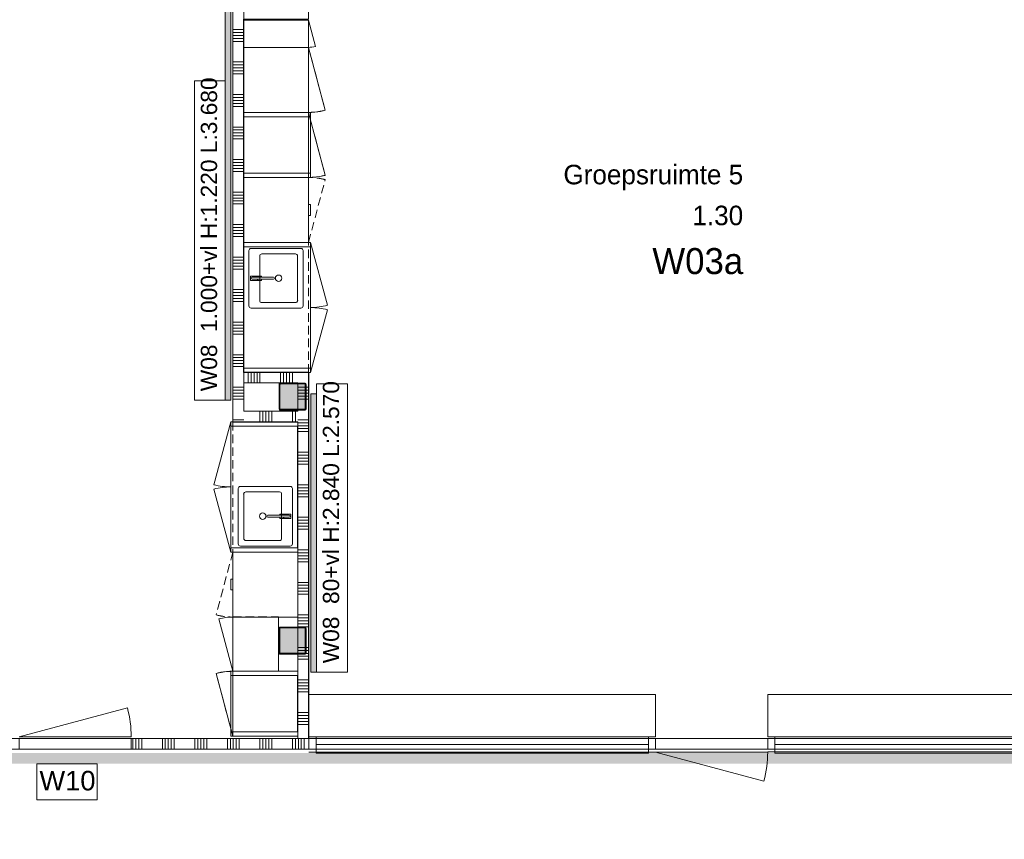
# Model space of a CAD drawing. Header units: millimetres. Extents: x -850 to 154668, y -25041 to 71030.
# Tile 117 of 211: x 6183 to 15268, y 58830 to 66390. Entities that reach past the tile are written whole.
import ezdxf
from ezdxf.enums import TextEntityAlignment as Align

# ---------------------------------------------------------------- set-up
doc = ezdxf.new("R2010")
doc.units = ezdxf.units.MM
doc.header["$MEASUREMENT"] = 0
doc.linetypes.add('B0702', pattern=[117.37, 78.119999, -39.250001])
for name, color, linetype in [('42 Binnenwandafw', 7, 'Continuous'), ('42 Binnenwandafw Doorsnede-arcering', 7, 'Continuous'), ('72 VI kastenwanden', 7, 'Continuous'), ('Info Wandafwerking aanduiding', 7, 'Continuous'), ('New_22 NC Binnenwanden', 7, 'Continuous'), ('New_22 NC Binnenwanden Deuren', 7, 'Continuous'), ('New_22 NC Binnenwanden Doorsnede-arcering', 7, 'Continuous'), ('New_22 NC Binnenwanden Laagscheidingslijnen', 7, 'Continuous'), ('New_22 NC Binnenwanden Ramen', 7, 'Continuous'), ('New_72 VI kastenwanden', 7, 'Continuous'), ('New_Info Wandafwerking aanduiding', 7, 'Continuous'), ('New_Info Wandafwerking aanduiding Doorsnede-arcering', 7, 'Continuous'), ('New_Z Ruimtefuncties', 7, 'Continuous'), ('New_Z Ruimtefuncties Zone omranding', 7, 'Continuous'), ('New_Z Ruimtefuncties Zone tekst', 7, 'Continuous'), ('S-COLS-____-OTLN.RVT S', 7, 'Continuous'), ('S-COLS-____-OTLN.RVT S 2D arcering', 7, 'Continuous')]:
    doc.layers.add(name, color=color, linetype=linetype)
doc.styles.add('GENERATED_STYLE_1', font='txt')
doc.styles.add('GENERATED_STYLE_2', font='txt')

# ---------------------------------------------------------------- blocks, each defined once
blk = doc.blocks.new('*X97')
at = {"layer": 'New_22 NC Binnenwanden Doorsnede-arcering', "color": 254, "linetype": 'Continuous', "lineweight": 0, "true_color": 0xe9ebeb}
for p, q in [((8850, 63000), (8825, 63000)), ((8850, 62972.6), (8825, 62972.6)), ((8850, 62945.1), (8825, 62945.1)), ((8850, 62917.7), (8825, 62917.7)), ((8850, 62890.3), (8825, 62890.3)), ((8850, 62700), (8750, 62700)), ((8850, 62672.6), (8750, 62672.6)), ((8850, 62645.1), (8750, 62645.1)), ((8850, 62617.7), (8750, 62617.7)), ((8850, 62590.3), (8750, 62590.3)), ((8850, 62400), (8750, 62400)), ((8850, 62372.6), (8750, 62372.6)), ((8850, 62345.1), (8750, 62345.1)), ((8850, 62317.7), (8750, 62317.7)), ((8850, 62290.3), (8750, 62290.3)), ((8850, 62100), (8750, 62100)), ((8850, 62072.6), (8750, 62072.6)), ((8850, 62045.1), (8750, 62045.1)), ((8850, 62017.7), (8750, 62017.7)), ((8850, 61990.3), (8750, 61990.3)), ((8850, 61800), (8750, 61800)), ((8850, 61772.6), (8750, 61772.6)), ((8850, 61745.1), (8750, 61745.1)), ((8850, 61717.7), (8750, 61717.7)), ((8850, 61690.3), (8750, 61690.3)), ((8850, 61500), (8750, 61500)), ((8850, 61472.6), (8750, 61472.6)), ((8850, 61445.1), (8750, 61445.1)), ((8850, 61417.7), (8750, 61417.7)), ((8850, 61390.3), (8750, 61390.3)), ((8850, 61200), (8750, 61200)), ((8850, 61172.6), (8750, 61172.6)), ((8850, 61145.1), (8750, 61145.1)), ((8850, 61117.7), (8750, 61117.7)), ((8850, 61090.3), (8750, 61090.3)), ((8850, 60900), (8750, 60900)), ((8850, 60872.6), (8750, 60872.6)), ((8850, 60845.1), (8750, 60845.1)), ((8850, 60817.7), (8750, 60817.7)), ((8850, 60790.3), (8750, 60790.3)), ((8850, 60600), (8825, 60600)), ((8850, 60517.7), (8750, 60517.7)), ((8850, 60545.1), (8822.6, 60545.1)), ((8850, 60572.6), (8825, 60572.6)), ((8850, 60490.3), (8750, 60490.3)), ((8850, 60300), (8750, 60300)), ((8850, 60272.6), (8750, 60272.6)), ((8850, 60245.1), (8750, 60245.1)), ((8850, 60217.7), (8750, 60217.7)), ((8850, 60190.3), (8750, 60190.3)), ((8850, 60000), (8750, 60000)), ((8850, 59972.6), (8750, 59972.6)), ((8850, 59945.1), (8750, 59945.1)), ((8850, 59917.7), (8750, 59917.7)), ((8850, 59890.3), (8750, 59890.3))]:
    blk.add_line(p, q, dxfattribs=at)
blk = doc.blocks.new('*X98')
at = {"layer": 'New_22 NC Binnenwanden Doorsnede-arcering', "color": 254, "linetype": 'Continuous', "lineweight": 0, "true_color": 0xe9ebeb}
for p, q in [((8817, 63000), (8750, 63000)), ((8817, 62972.6), (8750, 62972.6)), ((8817, 62945.1), (8750, 62945.1)), ((8817, 62917.7), (8750, 62917.7)), ((8817, 62890.3), (8750, 62890.3))]:
    blk.add_line(p, q, dxfattribs=at)
blk = doc.blocks.new('*X99')
at = {"layer": 'New_22 NC Binnenwanden Doorsnede-arcering', "color": 254, "linetype": 'Continuous', "lineweight": 0, "true_color": 0xe9ebeb}
for p, q in [((8817, 60600), (8750, 60600)), ((8817, 60572.6), (8750, 60572.6)), ((8814.1, 60545.1), (8750, 60545.1))]:
    blk.add_line(p, q, dxfattribs=at)
blk = doc.blocks.new('Wall_19_2', base_point=(8750, 63040))
at = {"layer": 'New_22 NC Binnenwanden', "color": 8, "linetype": 'Continuous', "lineweight": 0, "true_color": 0x778488, "flags": 128}
for points in [[(8850, 63140), (8750, 63140)], [(8850, 59760.2), (8850, 63140)], [(8750, 63040), (8750, 63035)], [(8750, 63027), (8750, 62793)], [(8750, 62785), (8750, 62780)], [(8750, 62680), (8750, 60785)], [(8750, 60777), (8750, 60543)], [(8750, 60535), (8750, 59760.2)], [(8750, 59660.1), (8850, 59660.1)]]:
    blk.add_lwpolyline(points, dxfattribs=at)
at = {"layer": 'New_22 NC Binnenwanden Laagscheidingslijnen', "color": 8, "linetype": 'Continuous', "lineweight": 0, "true_color": 0x778488}
blk.add_line((8750, 59760.2), (8850, 59760.2), dxfattribs=at)
at = {"layer": 'New_22 NC Binnenwanden', "color": 8, "lineweight": 0, "true_color": 0x778488}
for name in ['*X97', '*X98', '*X99']:
    blk.add_blockref(name, (0, 0), dxfattribs=at)
blk = doc.blocks.new('Kast basis 1D 22_7')
at = {"layer": 'New_72 VI kastenwanden', "color": 1, "linetype": 'Continuous', "lineweight": 0}
for p, q in [((0, 420), (498.5, 420)), ((0, 0), (0, 420)), ((498.5, 0), (498.5, 420)), ((0, 0), (498.5, 0)), ((0, 0), (481.5, -129))]:
    blk.add_line(p, q, dxfattribs=at)
blk.add_arc((0, 0), 498.5, 345, 0, dxfattribs=at)
blk = doc.blocks.new('Kast basis 1D 22_8')
at = {"layer": 'New_72 VI kastenwanden', "color": 1, "linetype": 'Continuous', "lineweight": 0}
for p, q in [((0, 600), (250, 600)), ((0, 0), (0, 600)), ((250, 0), (250, 600)), ((0, 0), (250, 0)), ((0, 0), (241.5, -64.7))]:
    blk.add_line(p, q, dxfattribs=at)
blk.add_arc((0, 0), 250, 345, 0, dxfattribs=at)
blk = doc.blocks.new('Kast basis 2D 22_2')
at = {"layer": 'New_72 VI kastenwanden', "color": 1, "linetype": 'Continuous', "lineweight": 0}
for p, q in [((0, 620), (1200, 620)), ((0, 0), (0, 620)), ((595, 550), (595, 90)), ((1125, 570), (615, 570)), ((890, 554), (850, 554)), ((850, 554), (850, 489)), ((890, 489), (890, 554)), ((1145, 90), (1145, 550)), ((1200, 0), (1200, 620)), ((1075, 470), (665, 470)), ((850, 489), (861, 489)), ((861, 488), (850.3, 488)), ((850.3, 488), (850.3, 453)), ((861, 540), (861, 342.1)), ((861, 489), (861, 540)), ((861, 453), (861, 488)), ((879, 342.2), (879, 540)), ((879, 540), (879, 489)), ((879, 489), (890, 489)), ((889.7, 488), (879, 488)), ((879, 488), (879, 453)), ((889.7, 453), (889.7, 488)), ((645, 450), (645, 140)), ((850.3, 453), (861, 453)), ((879, 453), (889.7, 453)), ((1095, 140), (1095, 450)), ((665, 120), (1075, 120)), ((0, 0), (1200, 0)), ((0, 0), (579.6, -155.3)), ((615, 70), (1125, 70)), ((1200, 0), (620.4, -155.3))]:
    blk.add_line(p, q, dxfattribs=at)
blk.add_circle((870, 295), 30, dxfattribs=at)
for centre, radius, start, end in [((615, 550), 20, 90, 180), ((870, 540), 9, 0, 180), ((870, 540), 9, 0, 180), ((1125, 550), 20, 0, 90), ((665, 450), 20, 90, 180), ((1075, 450), 20, 0, 90), ((870, 342.1), 9, 180.14724, 0.14724), ((665, 140), 20, 180, 270), ((1075, 140), 20, 270, 0), ((0, 0), 600, 345, 0), ((615, 90), 20, 180, 270), ((1200, 0), 600, 180, 195), ((1125, 90), 20, 270, 0)]:
    blk.add_arc(centre, radius, start, end, dxfattribs=at)
blk.add_point((665, 120), dxfattribs=at)
blk = doc.blocks.new('Kast basis 1D 22_5')
at = {"layer": 'New_72 VI kastenwanden', "color": 1, "linetype": 'Continuous', "lineweight": 0}
for p, q in [((0, 600), (600, 600)), ((0, 0), (0, 600)), ((600, 0), (600, 600)), ((0, 0), (600, 0)), ((0, 0), (579.6, -155.3))]:
    blk.add_line(p, q, dxfattribs=at)
blk.add_arc((0, 0), 600, 345, 0, dxfattribs=at)
blk = doc.blocks.new('*X680')
at = {"layer": 'New_22 NC Binnenwanden Doorsnede-arcering', "color": 254, "linetype": 'Continuous', "lineweight": 0, "true_color": 0xe9ebeb}
for p, q in [((8400, 62780), (8400, 62768.3)), ((8427.4, 62780), (8427.4, 62768.3)), ((8454.9, 62780), (8454.9, 62768.3)), ((8482.3, 62780), (8482.3, 62768.3)), ((8509.7, 62780), (8509.7, 62768.3)), ((8700, 62780), (8700, 62768.3)), ((8727.4, 62780), (8727.4, 62768.3)), ((8400, 62768.3), (8400, 62680)), ((8427.4, 62768.3), (8427.4, 62680)), ((8454.9, 62768.3), (8454.9, 62680)), ((8482.3, 62768.3), (8482.3, 62680)), ((8509.7, 62768.3), (8509.7, 62680)), ((8700, 62768.3), (8700, 62680)), ((8727.4, 62768.3), (8727.4, 62680))]:
    blk.add_line(p, q, dxfattribs=at)
blk = doc.blocks.new('Wall_105_2', base_point=(8750, 62780))
at = {"layer": 'New_22 NC Binnenwanden', "color": 8, "linetype": 'Continuous', "lineweight": 0, "true_color": 0x778488, "flags": 128}
for points in [[(8750, 62780), (8250, 62780)], [(8250, 62680), (8750, 62680)]]:
    blk.add_lwpolyline(points, dxfattribs=at)
at = {"layer": 'New_22 NC Binnenwanden', "color": 8, "lineweight": 0, "true_color": 0x778488}
blk.add_blockref('*X680', (0, 0), dxfattribs=at)
blk = doc.blocks.new('*X682')
at = {"layer": 'New_22 NC Binnenwanden Doorsnede-arcering', "color": 254, "linetype": 'Continuous', "lineweight": 0, "true_color": 0xe9ebeb}
for p, q in [((8290.3, 63124.9), (8290.3, 63140)), ((8290.3, 63040), (8290.3, 63124.9)), ((8317.7, 63124.9), (8317.7, 63140)), ((8317.7, 63040), (8317.7, 63124.9)), ((8345.1, 63124.9), (8345.1, 63140)), ((8345.1, 63040), (8345.1, 63124.9)), ((8372.6, 63124.9), (8372.6, 63140)), ((8372.6, 63040), (8372.6, 63124.9)), ((8400, 63124.9), (8400, 63140)), ((8400, 63040), (8400, 63124.9)), ((8590.3, 63124.9), (8590.3, 63140)), ((8590.3, 63040), (8590.3, 63124.9)), ((8617.7, 63124.9), (8617.7, 63140)), ((8617.7, 63040), (8617.7, 63124.9)), ((8645.1, 63124.9), (8645.1, 63140)), ((8645.1, 63040), (8645.1, 63124.9)), ((8672.6, 63124.9), (8672.6, 63140)), ((8672.6, 63040), (8672.6, 63124.9)), ((8700, 63124.9), (8700, 63140)), ((8700, 63040), (8700, 63124.9))]:
    blk.add_line(p, q, dxfattribs=at)
blk = doc.blocks.new('Wall_106_2', base_point=(8150, 63040))
at = {"layer": 'New_22 NC Binnenwanden', "color": 8, "linetype": 'Continuous', "lineweight": 0, "true_color": 0x778488, "flags": 128}
for points in [[(8750, 63140), (8250, 63140)], [(8250, 63140), (8250, 63040)], [(8250, 63040), (8750, 63040)]]:
    blk.add_lwpolyline(points, dxfattribs=at)
at = {"layer": 'New_22 NC Binnenwanden', "color": 8, "lineweight": 0, "true_color": 0x778488}
blk.add_blockref('*X682', (0, 0), dxfattribs=at)
blk = doc.blocks.new('Wall_256_2', base_point=(8150, 66560))
at = {"layer": '42 Binnenwandafw Doorsnede-arcering', "linetype": 'Continuous', "lineweight": 0, "true_color": 0x934451}
blk.add_hatch(color=15, dxfattribs=at).paths.add_polyline_path([(8080, 66560), (8080, 62879.8), (8130, 62879.8), (8130, 66560)])
at = {"layer": '42 Binnenwandafw', "color": 15, "linetype": 'Continuous', "lineweight": 0, "true_color": 0x934451, "flags": 128}
for points in [[(8080, 66560), (8080, 62879.8)], [(8130, 66560), (8080, 66560)], [(8130, 62879.8), (8130, 66560)], [(8080, 62879.8), (8130, 62879.8)]]:
    blk.add_lwpolyline(points, dxfattribs=at)
blk = doc.blocks.new('Wall_257_2', base_point=(8850.7, 60370.2))
at = {"layer": '42 Binnenwandafw Doorsnede-arcering', "linetype": 'Continuous', "lineweight": 0, "true_color": 0x934451}
blk.add_hatch(color=15, dxfattribs=at).paths.add_polyline_path([(8920.7, 60370.2), (8920, 62940), (8870, 62940), (8870.7, 60370.2)])
at = {"layer": '42 Binnenwandafw', "color": 15, "linetype": 'Continuous', "lineweight": 0, "true_color": 0x934451, "flags": 128}
for points in [[(8920, 62940), (8870, 62940)], [(8870, 62940), (8870.7, 60370.2)], [(8920.7, 60370.2), (8920, 62940)], [(8870.7, 60370.2), (8920.7, 60370.2)]]:
    blk.add_lwpolyline(points, dxfattribs=at)
blk = doc.blocks.new('Kast wand 1D 22_5')
at = {"layer": 'New_72 VI kastenwanden', "color": 1, "linetype": 'B0702', "lineweight": 0}
for p, q in [((498.5, 420), (0, 420)), ((0, 420), (0, 0)), ((498.5, 0), (498.5, 420)), ((0, 0), (498.5, 0))]:
    blk.add_line(p, q, dxfattribs=at)
blk = doc.blocks.new('Kast wand 1D 22_6')
at = {"layer": 'New_72 VI kastenwanden', "color": 1, "linetype": 'B0702', "lineweight": 0}
for p, q in [((500, 420), (0, 420)), ((0, 420), (0, 0)), ((500, 0), (500, 420)), ((0, 0), (500, 0))]:
    blk.add_line(p, q, dxfattribs=at)
blk = doc.blocks.new('Kast wand 1D 22_7')
at = {"layer": 'New_72 VI kastenwanden', "color": 1, "linetype": 'B0702', "lineweight": 0}
for p, q in [((250, 600), (0, 600)), ((0, 600), (0, 0)), ((250, 0), (250, 600)), ((0, 0), (250, 0))]:
    blk.add_line(p, q, dxfattribs=at)
blk = doc.blocks.new('Kast wand 2D 22_2')
at = {"layer": 'New_72 VI kastenwanden', "color": 1, "linetype": 'B0702', "lineweight": 0}
for p, q in [((1200, 600), (0, 600)), ((0, 600), (0, 0)), ((1200, 0), (1200, 600)), ((0, 0), (1200, 0))]:
    blk.add_line(p, q, dxfattribs=at)
blk = doc.blocks.new('#72 ladekast 4L')
at = {"layer": 'New_72 VI kastenwanden', "color": 9, "linetype": 'Continuous', "lineweight": 0}
for p, q in [((20, 620), (0, 620)), ((0, 620), (0, 40)), ((580, 620), (20, 620)), ((600, 620), (580, 620)), ((600, 40), (600, 620)), ((0, 40), (0, 20)), ((0, 20), (600, 20)), ((350, 20), (250, 20)), ((250, 20), (250, 0)), ((250, 0), (350, 0)), ((350, 0), (350, 20)), ((600, 20), (600, 40))]:
    blk.add_line(p, q, dxfattribs=at)
blk = doc.blocks.new('Kast wand 1D 22_2')
at = {"layer": 'New_72 VI kastenwanden', "color": 1, "linetype": 'B0702', "lineweight": 0}
for p, q in [((600, 600), (0, 600)), ((0, 600), (0, 0)), ((600, 0), (600, 600)), ((0, 0), (600, 0))]:
    blk.add_line(p, q, dxfattribs=at)
blk = doc.blocks.new('Kast wand 1D 22_3')
at = {"layer": 'New_72 VI kastenwanden', "color": 1, "linetype": 'B0702', "lineweight": 0}
for p, q in [((600, 600), (0, 600)), ((0, 600), (0, 0)), ((600, 0), (600, 600)), ((0, 0), (600, 0)), ((0, 0), (579.6, -155.3))]:
    blk.add_line(p, q, dxfattribs=at)
blk.add_arc((0, 0), 600, 345, 0, dxfattribs=at)
blk = doc.blocks.new('#72 kadervak')
at = {"layer": 'New_72 VI kastenwanden', "color": 7, "linetype": 'Continuous', "lineweight": 0}
for p, q in [((600, 620), (0, 620)), ((0, 620), (0, 0)), ((600, 620), (0, 620)), ((0, 620), (0, 0)), ((40, 620), (0, 620)), ((0, 620), (0, 0)), ((40, 0), (40, 620)), ((560, 620), (40, 620)), ((40, 620), (40, 615)), ((40, 615), (560, 615)), ((600, 620), (560, 620)), ((560, 620), (560, 0)), ((560, 615), (560, 620)), ((600, 0), (600, 620)), ((600, 0), (600, 620)), ((600, 0), (600, 620)), ((0, 0), (600, 0)), ((0, 0), (600, 0)), ((0, 0), (40, 0)), ((560, 0), (600, 0))]:
    blk.add_line(p, q, dxfattribs=at)
blk = doc.blocks.new('#72 pantryvak')
at = {"layer": '72 VI kastenwanden', "color": 1, "linetype": 'Continuous', "lineweight": 0}
for p, q in [((1200, 620), (0, 620)), ((0, 620), (0, 0)), ((40, 620), (0, 620)), ((0, 620), (0, 0)), ((1160, 620), (40, 620)), ((40, 620), (40, 0)), ((40, 0), (40, 620)), ((1160, 620), (40, 620)), ((40, 620), (40, 615)), ((40, 615), (1160, 615)), ((1160, 0), (1160, 620)), ((1160, 615), (1160, 620)), ((1160, 620), (1160, 0)), ((1200, 620), (1160, 620)), ((1200, 0), (1200, 620)), ((1200, 0), (1200, 620)), ((0, 0), (1200, 0)), ((0, 0), (40, 0)), ((40, 0), (1160, 0)), ((1160, 0), (1200, 0))]:
    blk.add_line(p, q, dxfattribs=at)
blk = doc.blocks.new('Column 180[20]_2', base_point=(0.5, 3))
at = {"layer": 'S-COLS-____-OTLN.RVT S 2D arcering', "linetype": 'Continuous', "lineweight": 0, "true_color": 0x778488}
h = blk.add_hatch(color=8, dxfattribs=at)
h.paths.add_polyline_path([(8575.5, 60551), (8576.5, 60546), (8579.3, 60541.8), (8583.5, 60538.9), (8588.5, 60538), (8812.5, 60538), (8817.5, 60538.9), (8821.7, 60541.8), (8824.5, 60546), (8825.5, 60551), (8825.5, 60775), (8824.5, 60779.9), (8821.7, 60784.1), (8817.5, 60787), (8812.5, 60788), (8588.5, 60788), (8583.5, 60787), (8579.3, 60784.1), (8576.5, 60779.9), (8575.5, 60775)])
h.paths.add_polyline_path([(8812.5, 60546), (8588.5, 60546), (8586.6, 60546.3), (8585, 60547.4), (8583.9, 60549), (8583.5, 60551), (8583.5, 60775), (8583.9, 60776.9), (8585, 60778.5), (8586.6, 60779.6), (8588.5, 60780), (8812.5, 60780), (8814.4, 60779.6), (8816.1, 60778.5), (8817.1, 60776.9), (8817.5, 60775), (8817.5, 60551), (8817.1, 60549), (8816.1, 60547.4), (8814.4, 60546.3)], flags=0)
blk.add_hatch(color=8, dxfattribs=at).paths.add_polyline_path([(8812.5, 60780), (8588.5, 60780), (8586.6, 60779.6), (8585, 60778.5), (8583.9, 60776.9), (8583.5, 60775), (8583.5, 60551), (8583.9, 60549), (8585, 60547.4), (8586.6, 60546.3), (8588.5, 60546), (8812.5, 60546), (8814.4, 60546.3), (8816.1, 60547.4), (8817.1, 60549), (8817.5, 60551), (8817.5, 60775), (8817.1, 60776.9), (8816.1, 60778.5), (8814.4, 60779.6)])
at = {"layer": 'S-COLS-____-OTLN.RVT S', "color": 1, "linetype": 'Continuous', "lineweight": 0}
for p, q in [((8576.5, 60779.9), (8575.5, 60775)), ((8579.3, 60784.1), (8576.5, 60779.9)), ((8583.5, 60787), (8579.3, 60784.1)), ((8588.5, 60788), (8583.5, 60787)), ((8583.9, 60776.9), (8585, 60778.5)), ((8585, 60778.5), (8586.6, 60779.6)), ((8586.6, 60779.6), (8588.5, 60780)), ((8812.5, 60788), (8588.5, 60788)), ((8588.5, 60780), (8812.5, 60780)), ((8817.5, 60787), (8812.5, 60788)), ((8812.5, 60780), (8814.4, 60779.6)), ((8814.4, 60779.6), (8816.1, 60778.5)), ((8816.1, 60778.5), (8817.1, 60776.9)), ((8821.7, 60784.1), (8817.5, 60787)), ((8824.5, 60779.9), (8821.7, 60784.1)), ((8825.5, 60775), (8824.5, 60779.9)), ((8575.5, 60775), (8575.5, 60551)), ((8583.5, 60775), (8583.9, 60776.9)), ((8583.5, 60551), (8583.5, 60775)), ((8817.1, 60776.9), (8817.5, 60775)), ((8817.5, 60775), (8817.5, 60551)), ((8825.5, 60551), (8825.5, 60775)), ((8575.5, 60551), (8576.5, 60546)), ((8576.5, 60546), (8579.3, 60541.8)), ((8579.3, 60541.8), (8583.5, 60538.9)), ((8583.9, 60549), (8583.5, 60551)), ((8583.5, 60538.9), (8588.5, 60538)), ((8585, 60547.4), (8583.9, 60549)), ((8586.6, 60546.3), (8585, 60547.4)), ((8588.5, 60546), (8586.6, 60546.3)), ((8812.5, 60546), (8588.5, 60546)), ((8588.5, 60538), (8812.5, 60538)), ((8814.4, 60546.3), (8812.5, 60546)), ((8812.5, 60538), (8817.5, 60538.9)), ((8816.1, 60547.4), (8814.4, 60546.3)), ((8817.1, 60549), (8816.1, 60547.4)), ((8817.5, 60551), (8817.1, 60549)), ((8817.5, 60538.9), (8821.7, 60541.8)), ((8821.7, 60541.8), (8824.5, 60546)), ((8824.5, 60546), (8825.5, 60551))]:
    blk.add_line(p, q, dxfattribs=at)
blk = doc.blocks.new('Column 302[142]_2', base_point=(0.5, 3))
at = {"layer": 'S-COLS-____-OTLN.RVT S 2D arcering', "linetype": 'Continuous', "lineweight": 0, "true_color": 0x778488}
h = blk.add_hatch(color=8, dxfattribs=at)
h.paths.add_polyline_path([(8575.5, 62801), (8576.5, 62796), (8579.3, 62791.8), (8583.5, 62788.9), (8588.5, 62788), (8812.5, 62788), (8817.5, 62788.9), (8821.7, 62791.8), (8824.5, 62796), (8825.5, 62801), (8825.5, 63025), (8824.5, 63029.9), (8821.7, 63034.1), (8817.5, 63037), (8812.5, 63038), (8588.5, 63038), (8583.5, 63037), (8579.3, 63034.1), (8576.5, 63029.9), (8575.5, 63025)])
h.paths.add_polyline_path([(8812.5, 62796), (8588.5, 62796), (8586.6, 62796.3), (8585, 62797.4), (8583.9, 62799), (8583.5, 62801), (8583.5, 63025), (8583.9, 63026.9), (8585, 63028.5), (8586.6, 63029.6), (8588.5, 63030), (8812.5, 63030), (8814.4, 63029.6), (8816.1, 63028.5), (8817.1, 63026.9), (8817.5, 63025), (8817.5, 62801), (8817.1, 62799), (8816.1, 62797.4), (8814.4, 62796.3)], flags=0)
blk.add_hatch(color=8, dxfattribs=at).paths.add_polyline_path([(8812.5, 63030), (8588.5, 63030), (8586.6, 63029.6), (8585, 63028.5), (8583.9, 63026.9), (8583.5, 63025), (8583.5, 62801), (8583.9, 62799), (8585, 62797.4), (8586.6, 62796.3), (8588.5, 62796), (8812.5, 62796), (8814.4, 62796.3), (8816.1, 62797.4), (8817.1, 62799), (8817.5, 62801), (8817.5, 63025), (8817.1, 63026.9), (8816.1, 63028.5), (8814.4, 63029.6)])
at = {"layer": 'S-COLS-____-OTLN.RVT S', "color": 1, "linetype": 'Continuous', "lineweight": 0}
for p, q in [((8576.5, 63029.9), (8575.5, 63025)), ((8575.5, 63025), (8575.5, 62801)), ((8579.3, 63034.1), (8576.5, 63029.9)), ((8583.5, 63037), (8579.3, 63034.1)), ((8588.5, 63038), (8583.5, 63037)), ((8583.5, 63025), (8583.9, 63026.9)), ((8583.5, 62801), (8583.5, 63025)), ((8583.9, 63026.9), (8585, 63028.5)), ((8585, 63028.5), (8586.6, 63029.6)), ((8586.6, 63029.6), (8588.5, 63030)), ((8812.5, 63038), (8588.5, 63038)), ((8588.5, 63030), (8812.5, 63030)), ((8817.5, 63037), (8812.5, 63038)), ((8812.5, 63030), (8814.4, 63029.6)), ((8814.4, 63029.6), (8816.1, 63028.5)), ((8816.1, 63028.5), (8817.1, 63026.9)), ((8817.1, 63026.9), (8817.5, 63025)), ((8821.7, 63034.1), (8817.5, 63037)), ((8817.5, 63025), (8817.5, 62801)), ((8824.5, 63029.9), (8821.7, 63034.1)), ((8825.5, 63025), (8824.5, 63029.9)), ((8825.5, 62801), (8825.5, 63025)), ((8575.5, 62801), (8576.5, 62796)), ((8576.5, 62796), (8579.3, 62791.8)), ((8579.3, 62791.8), (8583.5, 62788.9)), ((8583.9, 62799), (8583.5, 62801)), ((8583.5, 62788.9), (8588.5, 62788)), ((8585, 62797.4), (8583.9, 62799)), ((8586.6, 62796.3), (8585, 62797.4)), ((8588.5, 62796), (8586.6, 62796.3)), ((8812.5, 62796), (8588.5, 62796)), ((8588.5, 62788), (8812.5, 62788)), ((8814.4, 62796.3), (8812.5, 62796)), ((8812.5, 62788), (8817.5, 62788.9)), ((8816.1, 62797.4), (8814.4, 62796.3)), ((8817.1, 62799), (8816.1, 62797.4)), ((8817.5, 62801), (8817.1, 62799)), ((8817.5, 62788.9), (8821.7, 62791.8)), ((8821.7, 62791.8), (8824.5, 62796)), ((8824.5, 62796), (8825.5, 62801))]:
    blk.add_line(p, q, dxfattribs=at)
blk = doc.blocks.new('Kast hoog 1D 22_2')
at = {"layer": 'New_72 VI kastenwanden', "color": 1, "linetype": 'Continuous', "lineweight": 0}
for p, q in [((600, 600), (0, 600)), ((0, 600), (0, 0)), ((600, 0), (600, 600)), ((0, 0), (600, 0)), ((0, 0), (579.6, -155.3))]:
    blk.add_line(p, q, dxfattribs=at)
blk.add_arc((0, 0), 600, 345, 0, dxfattribs=at)
blk = doc.blocks.new('Kast wand 2D 22')
at = {"layer": 'New_72 VI kastenwanden', "color": 1, "linetype": 'B0702', "lineweight": 0}
for p, q in [((1200, 600), (0, 600)), ((0, 600), (0, 0)), ((1200, 0), (1200, 600)), ((0, 0), (1200, 0)), ((0, 0), (579.6, -155.3)), ((1200, 0), (620.4, -155.3))]:
    blk.add_line(p, q, dxfattribs=at)
for centre, start, end in [((0, 0), 345, 0), ((1200, 0), 180, 195)]:
    blk.add_arc(centre, 600, start, end, dxfattribs=at)
blk = doc.blocks.new('#72 pantryvak#2')
at = {"layer": '72 VI kastenwanden', "color": 1, "linetype": 'Continuous', "lineweight": 0}
for p, q in [((1200, 620), (0, 620)), ((0, 620), (0, 0)), ((40, 620), (0, 620)), ((0, 620), (0, 0)), ((1160, 620), (40, 620)), ((40, 620), (40, 0)), ((40, 0), (40, 620)), ((1160, 620), (40, 620)), ((40, 620), (40, 615)), ((40, 615), (1160, 615)), ((1160, 0), (1160, 620)), ((1160, 615), (1160, 620)), ((1160, 620), (1160, 0)), ((1200, 620), (1160, 620)), ((1200, 0), (1200, 620)), ((1200, 0), (1200, 620)), ((0, 0), (1200, 0)), ((0, 0), (40, 0)), ((40, 0), (1160, 0)), ((1160, 0), (1200, 0))]:
    blk.add_line(p, q, dxfattribs=at)
blk = doc.blocks.new('*X2419')
at = {"layer": 'New_22 NC Binnenwanden Doorsnede-arcering', "color": 254, "linetype": 'Continuous', "lineweight": 0, "true_color": 0xe9ebeb}
for p, q in [((8202.7, 66600), (8150, 66600)), ((8250, 66600), (8202.7, 66600)), ((8202.7, 66572.6), (8150, 66572.6)), ((8202.7, 66545.1), (8150, 66545.1)), ((8202.7, 66517.7), (8150, 66517.7)), ((8250, 66572.6), (8202.7, 66572.6)), ((8250, 66545.1), (8202.7, 66545.1)), ((8250, 66517.7), (8202.7, 66517.7)), ((8202.7, 66490.3), (8150, 66490.3)), ((8250, 66490.3), (8202.7, 66490.3)), ((8202.7, 66300), (8150, 66300)), ((8202.7, 66272.6), (8150, 66272.6)), ((8202.7, 66245.1), (8150, 66245.1)), ((8250, 66300), (8202.7, 66300)), ((8250, 66272.6), (8202.7, 66272.6)), ((8250, 66245.1), (8202.7, 66245.1)), ((8202.7, 66217.7), (8150, 66217.7)), ((8202.7, 66190.3), (8150, 66190.3)), ((8250, 66217.7), (8202.7, 66217.7)), ((8250, 66190.3), (8202.7, 66190.3)), ((8202.7, 66000), (8150, 66000)), ((8202.7, 65972.6), (8150, 65972.6)), ((8250, 66000), (8202.7, 66000)), ((8250, 65972.6), (8202.7, 65972.6)), ((8202.7, 65945.1), (8150, 65945.1)), ((8202.7, 65917.7), (8150, 65917.7)), ((8202.7, 65890.3), (8150, 65890.3)), ((8250, 65945.1), (8202.7, 65945.1)), ((8250, 65917.7), (8202.7, 65917.7)), ((8250, 65890.3), (8202.7, 65890.3)), ((8202.7, 65700), (8150, 65700)), ((8250, 65700), (8202.7, 65700)), ((8202.7, 65672.6), (8150, 65672.6)), ((8202.7, 65645.1), (8150, 65645.1)), ((8202.7, 65617.7), (8150, 65617.7)), ((8250, 65672.6), (8202.7, 65672.6)), ((8250, 65645.1), (8202.7, 65645.1)), ((8250, 65617.7), (8202.7, 65617.7)), ((8202.7, 65590.3), (8150, 65590.3)), ((8250, 65590.3), (8202.7, 65590.3)), ((8202.7, 65400), (8150, 65400)), ((8202.7, 65372.6), (8150, 65372.6)), ((8202.7, 65345.1), (8150, 65345.1)), ((8250, 65400), (8202.7, 65400)), ((8250, 65372.6), (8202.7, 65372.6)), ((8250, 65345.1), (8202.7, 65345.1)), ((8202.7, 65317.7), (8150, 65317.7)), ((8202.7, 65290.3), (8150, 65290.3)), ((8250, 65317.7), (8202.7, 65317.7)), ((8250, 65290.3), (8202.7, 65290.3)), ((8202.7, 65100), (8150, 65100)), ((8202.7, 65072.6), (8150, 65072.6)), ((8250, 65100), (8202.7, 65100)), ((8250, 65072.6), (8202.7, 65072.6)), ((8202.7, 65045.1), (8150, 65045.1)), ((8202.7, 65017.7), (8150, 65017.7)), ((8202.7, 64990.3), (8150, 64990.3)), ((8250, 65045.1), (8202.7, 65045.1)), ((8250, 65017.7), (8202.7, 65017.7)), ((8250, 64990.3), (8202.7, 64990.3)), ((8202.7, 64800), (8150, 64800)), ((8250, 64800), (8202.7, 64800)), ((8202.7, 64772.6), (8150, 64772.6)), ((8202.7, 64745.1), (8150, 64745.1)), ((8202.7, 64717.7), (8150, 64717.7)), ((8202.7, 64690.3), (8150, 64690.3)), ((8250, 64772.6), (8202.7, 64772.6)), ((8250, 64745.1), (8202.7, 64745.1)), ((8250, 64717.7), (8202.7, 64717.7)), ((8250, 64690.3), (8202.7, 64690.3)), ((8202.7, 64500), (8150, 64500)), ((8202.7, 64472.6), (8150, 64472.6)), ((8202.7, 64445.1), (8150, 64445.1)), ((8202.7, 64417.7), (8150, 64417.7)), ((8250, 64500), (8202.7, 64500)), ((8250, 64472.6), (8202.7, 64472.6)), ((8250, 64445.1), (8202.7, 64445.1)), ((8250, 64417.7), (8202.7, 64417.7)), ((8202.7, 64390.3), (8150, 64390.3)), ((8250, 64390.3), (8202.7, 64390.3)), ((8202.7, 64200), (8150, 64200)), ((8202.7, 64172.6), (8150, 64172.6)), ((8202.7, 64145.1), (8150, 64145.1)), ((8250, 64200), (8202.7, 64200)), ((8250, 64172.6), (8202.7, 64172.6)), ((8250, 64145.1), (8202.7, 64145.1)), ((8202.7, 64117.7), (8150, 64117.7)), ((8202.7, 64090.3), (8150, 64090.3)), ((8250, 64117.7), (8202.7, 64117.7)), ((8250, 64090.3), (8202.7, 64090.3)), ((8202.7, 63900), (8150, 63900)), ((8202.7, 63872.6), (8150, 63872.6)), ((8250, 63900), (8202.7, 63900)), ((8250, 63872.6), (8202.7, 63872.6)), ((8202.7, 63845.1), (8150, 63845.1)), ((8202.7, 63817.7), (8150, 63817.7)), ((8202.7, 63790.3), (8150, 63790.3)), ((8250, 63845.1), (8202.7, 63845.1)), ((8250, 63817.7), (8202.7, 63817.7)), ((8250, 63790.3), (8202.7, 63790.3)), ((8202.7, 63600), (8150, 63600)), ((8250, 63600), (8202.7, 63600)), ((8202.7, 63572.6), (8150, 63572.6)), ((8202.7, 63545.1), (8150, 63545.1)), ((8202.7, 63517.7), (8150, 63517.7)), ((8250, 63572.6), (8202.7, 63572.6)), ((8250, 63545.1), (8202.7, 63545.1)), ((8250, 63517.7), (8202.7, 63517.7)), ((8202.7, 63490.3), (8150, 63490.3)), ((8250, 63490.3), (8202.7, 63490.3)), ((8202.7, 63300), (8150, 63300)), ((8202.7, 63272.6), (8150, 63272.6)), ((8202.7, 63245.1), (8150, 63245.1)), ((8250, 63300), (8202.7, 63300)), ((8250, 63272.6), (8202.7, 63272.6)), ((8250, 63245.1), (8202.7, 63245.1)), ((8202.7, 63217.7), (8150, 63217.7)), ((8202.7, 63190.3), (8150, 63190.3)), ((8250, 63217.7), (8202.7, 63217.7)), ((8250, 63190.3), (8202.7, 63190.3)), ((8202.7, 63000), (8150, 63000)), ((8202.7, 62972.6), (8150, 62972.6)), ((8250, 63000), (8202.7, 63000)), ((8250, 62972.6), (8202.7, 62972.6)), ((8202.7, 62945.1), (8150, 62945.1)), ((8202.7, 62917.7), (8150, 62917.7)), ((8202.7, 62890.3), (8150, 62890.3)), ((8250, 62945.1), (8202.7, 62945.1)), ((8250, 62917.7), (8202.7, 62917.7)), ((8250, 62890.3), (8202.7, 62890.3))]:
    blk.add_line(p, q, dxfattribs=at)
blk = doc.blocks.new('*X2420')
at = {"layer": 'New_22 NC Binnenwanden Doorsnede-arcering', "color": 254, "linetype": 'Continuous', "lineweight": 0, "true_color": 0xe9ebeb}
blk.add_line((8170, 62700), (8150, 62700), dxfattribs=at)
blk = doc.blocks.new('*X2421')
at = {"layer": 'New_22 NC Binnenwanden Doorsnede-arcering', "color": 254, "linetype": 'Continuous', "lineweight": 0, "true_color": 0xe9ebeb}
for p, q in [((8202.7, 62700), (8170, 62700)), ((8250, 62700), (8202.7, 62700))]:
    blk.add_line(p, q, dxfattribs=at)
blk = doc.blocks.new('Wall_467_2', base_point=(8150, 66760))
at = {"layer": 'New_22 NC Binnenwanden', "color": 8, "linetype": 'Continuous', "lineweight": 0, "true_color": 0x778488, "flags": 128}
for points in [[(8150, 66760), (8150, 62680)], [(8150, 66760), (8250, 66760)], [(8250, 63140), (8250, 66760)], [(8250, 62780), (8250, 63040)], [(8150, 62680), (8250, 62680)]]:
    blk.add_lwpolyline(points, dxfattribs=at)
at = {"layer": 'New_22 NC Binnenwanden', "color": 8, "lineweight": 0, "true_color": 0x778488}
for name in ['*X2419', '*X2420', '*X2421']:
    blk.add_blockref(name, (0, 0), dxfattribs=at)
blk = doc.blocks.new('*X2642')
at = {"layer": 'New_22 NC Binnenwanden Doorsnede-arcering', "color": 254, "linetype": 'Continuous', "lineweight": 0, "true_color": 0xe9ebeb}
for p, q in [((7226.6, 59760.2), (7226.6, 59660.2)), ((7254.1, 59760.2), (7254.1, 59660.2)), ((7281.5, 59760.2), (7281.5, 59660.2)), ((7308.9, 59760.2), (7308.9, 59660.2)), ((7499.2, 59760.2), (7499.2, 59660.2)), ((7526.6, 59760.2), (7526.6, 59660.2)), ((7554.1, 59760.2), (7554.1, 59660.2)), ((7581.5, 59760.2), (7581.5, 59660.2)), ((7608.9, 59760.2), (7608.9, 59660.2)), ((7799.2, 59760.2), (7799.2, 59660.2)), ((7826.6, 59760.2), (7826.6, 59660.2)), ((7854.1, 59760.2), (7854.1, 59660.2)), ((7881.5, 59760.2), (7881.5, 59660.2)), ((7908.9, 59760.2), (7908.9, 59660.2)), ((8099.2, 59760.2), (8099.2, 59660.2)), ((8126.6, 59760.2), (8126.6, 59660.2)), ((8154.1, 59760.2), (8154.1, 59660.2)), ((8181.5, 59760.2), (8181.5, 59660.2)), ((8208.9, 59760.2), (8208.9, 59660.2)), ((8399.2, 59760.2), (8399.2, 59660.2)), ((8426.6, 59760.2), (8426.6, 59660.2)), ((8454.1, 59760.2), (8454.1, 59660.2)), ((8481.5, 59760.2), (8481.5, 59660.2)), ((8508.9, 59760.2), (8508.9, 59660.2)), ((8699.2, 59760.2), (8699.2, 59660.2)), ((8726.6, 59760.2), (8726.6, 59660.2)), ((8754.1, 59760.2), (8754.1, 59660.2)), ((8781.5, 59760.2), (8781.5, 59660.2)), ((8808.9, 59760.2), (8808.9, 59660.2))]:
    blk.add_line(p, q, dxfattribs=at)
blk = doc.blocks.new('#Pui inbouwgarderobe 01')
at = {"layer": 'New_22 NC Binnenwanden Ramen', "color": 9, "linetype": 'Continuous', "lineweight": 0}
for p, q in [((-1600, 0), (-1600, -392)), ((-1533, 0), (-1600, 0)), ((1533, 0), (-1533, 0)), ((1600, 0), (1533, 0)), ((1600, -392), (1600, 0)), ((-1600, -392), (-1533, -392)), ((-1533, -392), (-1533, -513)), ((-1533, -392), (1533, -392)), ((1533, -513), (1533, -392)), ((1533, -392), (1600, -392)), ((-1533, -513), (-1533, -543)), ((1533, -531), (-1533, -531)), ((-1533, -543), (-1515, -543)), ((-1515, -543), (1515, -543)), ((1515, -543), (1533, -543)), ((1533, -543), (1533, -513))]:
    blk.add_line(p, q, dxfattribs=at)
at = {"layer": 'New_22 NC Binnenwanden Ramen', "color": 1, "linetype": 'Continuous', "lineweight": 0}
for p, q in [((1533, -462), (-1533, -462)), ((-1533, -513), (-1533, -543)), ((-1533, -543), (-1533, -513)), ((-1533, -513), (-1533, -543)), ((-1533, -543), (-1533, -513)), ((-1533, -513), (-1533, -543)), ((-1533, -543), (-1533, -513)), ((-1533, -543), (-1515, -543)), ((-1515, -543), (-1533, -543)), ((1515, -543), (1533, -543)), ((1533, -543), (1515, -543)), ((1533, -543), (1533, -513)), ((1533, -513), (1533, -543)), ((1533, -543), (1533, -513))]:
    blk.add_line(p, q, dxfattribs=at)
blk = doc.blocks.new('Rnx verticaal 22')
at = {"layer": 'New_22 NC Binnenwanden Ramen', "color": 1, "linetype": 'Continuous', "lineweight": 0}
for p, q in [((-1600, 0), (-1533, 0)), ((-1533, 0), (-1533, -139)), ((-1533, 0), (1533, 0)), ((1533, -139), (1533, 0)), ((1533, 0), (1600, 0)), ((-1533, -139), (-1600, -139)), ((1533, -139), (-1533, -139)), ((1600, -139), (1533, -139))]:
    blk.add_line(p, q, dxfattribs=at)
at = {"layer": 'New_22 NC Binnenwanden Ramen', "color": 7, "linetype": 'Continuous', "lineweight": 0}
for p, q in [((-1600, -25), (-1600, -125)), ((-1600, -25), (-1600, -125)), ((1600, -25), (1600, -125)), ((1600, -25), (1600, -125))]:
    blk.add_line(p, q, dxfattribs=at)
blk = doc.blocks.new('D1 22')
at = {"layer": 'New_22 NC Binnenwanden Deuren', "color": 1, "linetype": 'Continuous', "lineweight": 0}
for q in [(-481.8, 267.6), (-517, 0)]:
    blk.add_line((517, 0), q, dxfattribs=at)
at = {"layer": 'New_22 NC Binnenwanden Deuren', "color": 7, "linetype": 'Continuous', "lineweight": 0}
for p, q in [((-517, -25), (-517, -125)), ((-517, -25), (-517, -125)), ((517, -25), (517, -125)), ((517, -25), (517, -125))]:
    blk.add_line(p, q, dxfattribs=at)
at = {"layer": 'New_22 NC Binnenwanden Deuren', "color": 1, "linetype": 'Continuous', "lineweight": 0}
blk.add_arc((517, 0), 1034, 165, 180, dxfattribs=at)
blk = doc.blocks.new('D1 22_6')
at = {"layer": 'New_22 NC Binnenwanden Deuren', "color": 1, "linetype": 'Continuous', "lineweight": 0}
for q in [(-481.8, 267.6), (-517, 0)]:
    blk.add_line((517, 0), q, dxfattribs=at)
at = {"layer": 'New_22 NC Binnenwanden Deuren', "color": 7, "linetype": 'Continuous', "lineweight": 0}
for p, q in [((-517, -114), (-517, -14)), ((-517, -114), (-517, -14)), ((517, -114), (517, -14)), ((517, -114), (517, -14))]:
    blk.add_line(p, q, dxfattribs=at)
at = {"layer": 'New_22 NC Binnenwanden Deuren', "color": 1, "linetype": 'Continuous', "lineweight": 0}
blk.add_arc((517, 0), 1034, 165, 180, dxfattribs=at)
blk = doc.blocks.new('Wall_529_2', base_point=(5200.1, 59660.1))
at = {"layer": 'New_22 NC Binnenwanden', "color": 8, "linetype": 'Continuous', "lineweight": 0, "true_color": 0x778488}
blk.add_line((7211.9, 59660.2), (7211.9, 59760.2), dxfattribs=at)
at = {"layer": 'New_22 NC Binnenwanden', "color": 8, "linetype": 'Continuous', "lineweight": 0, "true_color": 0x778488, "flags": 128}
for points in [[(8850.7, 59760.2), (7211.9, 59760.2)], [(7211.9, 59660.2), (8850.7, 59660.2)]]:
    blk.add_lwpolyline(points, dxfattribs=at)
at = {"layer": 'New_22 NC Binnenwanden', "color": 8, "lineweight": 0, "true_color": 0x778488}
blk.add_blockref('*X2642', (0, 0), dxfattribs=at)
at = {"layer": 'New_22 NC Binnenwanden Deuren', "color": 1, "linetype": 'Continuous', "lineweight": 0, "xscale": -1, "zscale": 1000, "rotation": 0.0007739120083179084}
blk.add_blockref('D1 22_6', (6694.8, 59774.1), dxfattribs=at)
at = {"layer": 'New_22 NC Binnenwanden Deuren', "color": 1, "linetype": 'Continuous', "lineweight": 0, "zscale": 1000, "rotation": 180.0007739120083}
blk.add_blockref('D1 22', (12567.7, 59635.2), dxfattribs=at)
at = {"layer": 'New_22 NC Binnenwanden Ramen', "color": 1, "linetype": 'Continuous', "lineweight": 0, "zscale": 1000}
for name, p, xscale, rotation in [('#Pui inbouwgarderobe 01', (10450.7, 60166.2), -0.9999999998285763, 0.0007739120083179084), ('#Pui inbouwgarderobe 01', (14684.7, 60166.3), -0.9999999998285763, 0.0007739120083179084), ('Rnx verticaal 22', (10450.7, 59635.2), -1, 180.0007739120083), ('Rnx verticaal 22', (14684.7, 59635.3), -1, 180.0007739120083)]:
    blk.add_blockref(name, p, dxfattribs=dict(at, xscale=xscale, rotation=rotation))
blk = doc.blocks.new('Groepsruimte 5_1.30_52_2', base_point=(12009.3, 64527))
at = {"layer": 'New_Z Ruimtefuncties Zone tekst', "color": 2, "lineweight": 0}
for tag, height, style, p in [('ROOM_NAME', 180, 'GENERATED_STYLE_1', (12858.5, 65051.6)), ('DUMMY_938', 180, 'GENERATED_STYLE_1', (12858.5, 65092.7)), ('DUMMY_939', 180, 'GENERATED_STYLE_1', (12858.5, 64715.6)), ('ROOM_NUMBER', 180, 'GENERATED_STYLE_1', (12858.5, 64674.5)), ('stWallCovering', 240, 'GENERATED_STYLE_2', (12858.5, 64283.6))]:
    blk.add_attdef(tag, text='', height=height, dxfattribs=dict(at, style=style)).set_placement(p, align=Align.TOP_RIGHT)
at = {"layer": 'New_Z Ruimtefuncties Zone tekst', "color": 2, "lineweight": 0, "style": 'GENERATED_STYLE_2'}
blk.add_attdef('DUMMY_940', text='', height=240, dxfattribs=at).set_placement((11160.1, 64338.5), align=Align.TOP_LEFT)
blk = doc.blocks.new('Wall_644_2', base_point=(5373.5, 59577.2))
at = {"layer": 'New_Info Wandafwerking aanduiding Doorsnede-arcering', "linetype": 'Continuous', "lineweight": 0}
blk.add_hatch(color=1, dxfattribs=at).paths.add_polyline_path([(5423.5, 59527.2), (19294.5, 59527.2), (19294.5, 59627.2), (5423.5, 59627.2)])

msp = doc.modelspace()

# ---------------------------------------------------------------- linework, layer by layer
at = {"layer": 'Info Wandafwerking aanduiding', "color": 9, "linetype": 'Continuous', "lineweight": 0, "flags": 128}
for points in [[(7794.3, 62879.8), (7794.3, 65824.9), (8080, 65824.9), (8080, 62879.8)], [(8920.7, 60370.2), (8920.7, 63030), (9206.4, 63030), (9206.4, 60370.2)]]:
    msp.add_lwpolyline(points, close=True, dxfattribs=at)
at = {"layer": 'New_Info Wandafwerking aanduiding', "color": 9, "linetype": 'Continuous', "lineweight": 0, "flags": 128}
msp.add_lwpolyline([(6340.2, 59527.2), (6897.1, 59527.2), (6897.1, 59194.4), (6340.2, 59194.4)], close=True, dxfattribs=at)
at = {"layer": 'New_Z Ruimtefuncties Zone omranding', "color": 231, "linetype": 'Continuous', "lineweight": 0, "true_color": 0xf9acba, "flags": 128}
for points in [[(8150, 66760), (-2.8, 66760), (-2.8, 59760), (8750, 59760), (8750, 62678.8), (8150, 62678.8)], [(8847.9, 66395), (8247.2, 66395), (8247.2, 63135), (8847.9, 63135), (8847.9, 59760), (17047.2, 59760), (17047.2, 66760), (8847.9, 66760)]]:
    msp.add_lwpolyline(points, close=True, dxfattribs=at)
at = {"layer": 'New_Z Ruimtefuncties Zone omranding', "color": 41, "linetype": 'Continuous', "lineweight": 0, "true_color": 0xffeeaa, "flags": 128}
msp.add_lwpolyline([(16851.1, 46053.8), (16851.1, 47840.1), (16251.2, 47840.1), (16251.2, 57960), (19550.7, 57960), (19550.7, 59660), (5300.1, 59660), (5300.1, 57960), (8950, 57960), (8950, 30160)], dxfattribs=at)

# ---------------------------------------------------------------- block references
at = {"layer": '42 Binnenwandafw', "color": 15, "lineweight": 0, "true_color": 0x934451}
for name, p in [('Wall_256_2', (8150, 66560)), ('Wall_257_2', (8850.7, 60370.2))]:
    msp.add_blockref(name, p, dxfattribs=at)
at = {"layer": '72 VI kastenwanden', "color": 1, "linetype": 'Continuous', "lineweight": 0, "xscale": -1, "zscale": 1000}
for name, p, rotation in [('#72 pantryvak#2', (8867.2, 64335), 90), ('#72 pantryvak', (8130, 61480), 270)]:
    msp.add_blockref(name, p, dxfattribs=dict(at, rotation=rotation))
at = {"layer": 'New_22 NC Binnenwanden', "color": 8, "lineweight": 0, "true_color": 0x778488}
for name, p in [('Wall_467_2', (8150, 66760)), ('Wall_106_2', (8150, 63040)), ('Wall_19_2', (8750, 63040)), ('Wall_105_2', (8750, 62780)), ('Wall_529_2', (5200.1, 59660.1))]:
    msp.add_blockref(name, p, dxfattribs=at)
at = {"layer": 'New_72 VI kastenwanden', "color": 1, "linetype": 'Continuous', "lineweight": 0, "xscale": -1, "zscale": 1000}
for name, p, rotation in [('Kast basis 1D 22_8', (8847.2, 66385), 90), ('Kast wand 1D 22_7', (8847.2, 66385), 90), ('Kast wand 1D 22_7', (8847.2, 66385), 90), ('Kast wand 1D 22_3', (8847.2, 66135), 90), ('Kast hoog 1D 22_2', (8847.2, 66135), 90), ('Kast wand 1D 22_3', (8847.2, 66135), 90), ('Kast basis 1D 22_5', (8847.2, 65535), 90), ('Kast wand 1D 22_2', (8847.2, 65535), 90), ('Kast basis 1D 22_7', (8150, 60381.5), 270), ('Kast wand 1D 22_6', (8150, 60381.5), 270), ('Kast wand 1D 22_5', (8150, 60381.5), 270), ('Kast basis 1D 22_5', (8150, 59780), 270), ('Kast wand 1D 22_3', (8150, 59780), 270), ('Kast wand 1D 22_2', (8150, 59780), 270)]:
    msp.add_blockref(name, p, dxfattribs=dict(at, rotation=rotation))
at = {"layer": 'New_72 VI kastenwanden', "color": 1, "linetype": 'Continuous', "lineweight": 0, "zscale": 1000}
for name, p, rotation in [('#72 kadervak', (8867.2, 64935), 90), ('Kast wand 2D 22', (8847.2, 64335), 90), ('Kast wand 1D 22_3', (8847.2, 64335), 90), ('Kast basis 2D 22_2', (8867.2, 63135), 90), ('Kast wand 2D 22_2', (8847.2, 63135), 90), ('Kast basis 2D 22_2', (8130, 62680), 270), ('Kast wand 2D 22_2', (8150, 62680), 270), ('Kast wand 1D 22_3', (8150, 61480), 270), ('Kast wand 1D 22_3', (8150, 61480), 270), ('#72 kadervak', (8130, 60380), 270)]:
    msp.add_blockref(name, p, dxfattribs=dict(at, rotation=rotation))
at = {"layer": 'New_72 VI kastenwanden', "color": 253, "linetype": 'Continuous', "lineweight": 0, "true_color": 0x99a3a6, "zscale": 1000}
for p, rotation in [((8867.2, 64335), 90), ((8130, 61480), 270)]:
    msp.add_blockref('#72 ladekast 4L', p, dxfattribs=dict(at, rotation=rotation))
at = {"layer": 'New_Info Wandafwerking aanduiding', "color": 1, "lineweight": 0}
msp.add_blockref('Wall_644_2', (5373.5, 59577.2), dxfattribs=at)
at = {"layer": 'New_Z Ruimtefuncties', "color": 2, "linetype": 'Continuous', "lineweight": 0}
msp.add_blockref('Groepsruimte 5_1.30_52_2', (12009.3, 64527), dxfattribs=at).add_auto_attribs({'ROOM_NAME': 'Groepsruimte 5', 'ROOM_NUMBER': '1.30', 'stWallCovering': 'W03a'})
at = {"layer": 'S-COLS-____-OTLN.RVT S', "color": 1, "linetype": 'Continuous', "lineweight": 0}
for name in ['Column 302[142]_2', 'Column 180[20]_2']:
    msp.add_blockref(name, (0.5, 3), dxfattribs=at)

# ---------------------------------------------------------------- texts
at = {"layer": 'Info Wandafwerking aanduiding', "color": 2, "linetype": 'Continuous', "lineweight": 0, "char_height": 150, "rotation": 90, "style": 'GENERATED_STYLE_1'}
for s, insert, attachment_point in [('\\A1;{\\pql;\\fArial|b0|i0|c0|p38; W08 \\fArial|b0|i0|c0|p38; \\fArial|b0|i0|c0|p38;1.000\\fArial|b0|i0|c0|p38;+vl H:\\fArial|b0|i0|c0|p38;1.220\\fArial|b0|i0|c0|p38; L:\\fArial|b0|i0|c0|p38;3.680}', (8006.1, 62904.8), 7), ('\\A1;{\\pql;\\fArial|b0|i0|c0|p38; W08 \\fArial|b0|i0|c0|p38; \\fArial|b0|i0|c0|p38;80\\fArial|b0|i0|c0|p38;+vl H:\\fArial|b0|i0|c0|p38;2.840\\fArial|b0|i0|c0|p38; L:\\fArial|b0|i0|c0|p38;2.570}', (8980, 60395.2), 1)]:
    msp.add_mtext(s, dxfattribs=dict(at, insert=insert, attachment_point=attachment_point))
at = {"layer": 'New_Info Wandafwerking aanduiding', "color": 2, "linetype": 'Continuous', "lineweight": 0, "insert": (6365.2, 59461.1), "char_height": 180, "attachment_point": 1, "style": 'GENERATED_STYLE_1'}
msp.add_mtext('\\A1;{\\pql;\\fArial|b0|i0|c0|p38;W10}', dxfattribs=at)

doc.saveas('drawing.dxf')
